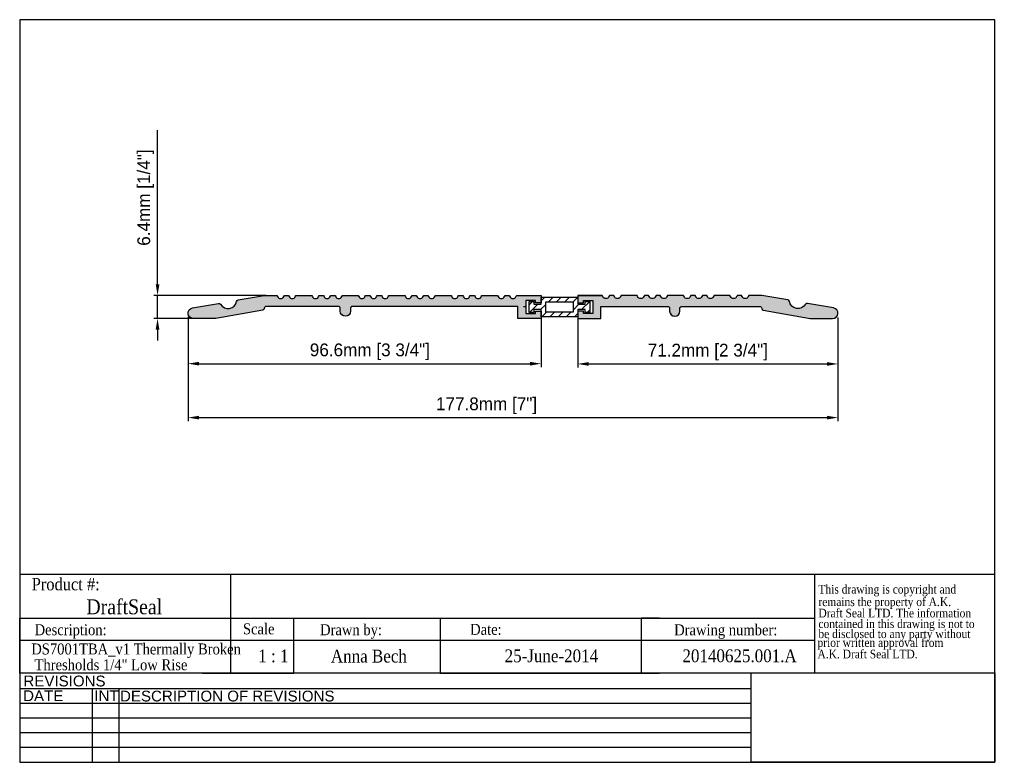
# Model space of a CAD drawing. Header units: millimetres. Extents: x 4405 to 4674, y 2279 to 2482.
import ezdxf
from ezdxf.enums import TextEntityAlignment as Align

# ---------------------------------------------------------------- set-up
doc = ezdxf.new("R2010")
doc.units = ezdxf.units.MM
doc.layers.add('AM_5', color=3, linetype='Continuous', lineweight=25)
doc.layers.add('BORDER', color=7, linetype='Continuous', lineweight=25)
doc.layers.add('FRAME', color=7, linetype='Continuous')
doc.styles.add('DS GROUP', font='arial.ttf')
doc.styles.add('TAG', font='GARA.TTF')
doc.dimstyles.new('AM_ISO$0', dxfattribs={"dimtxt": 1.5, "dimasz": 1.5, "dimexe": 1, "dimexo": 1, "dimgap": 1.5, "dimtad": 1, "dimdec": 0, "dimdsep": 46, "dimtxsty": 'Standard', "dimcen": 0, "dimclrd": 256, "dimclre": 256, "dimclrt": 2, "dimadec": 0, "dimazin": 2, "dimtp": 0.1, "dimtm": 0.1, "dimtfac": 0.71, "dimtdec": 0, "dimtmove": 0, "dimatfit": 3, "dimfxl": 1, "dimlwd": -1, "dimlwe": -1, "dimarcsym": 1})
picture_1 = doc.add_image_def('image1.bmp', size_in_pixel=(901, 331))

# ---------------------------------------------------------------- blocks, each defined once
blk = doc.blocks.new('A$C08671A0E')
at = {"layer": 'FRAME', "style": 'TAG'}
for s, p in [('This drawing is copyright and', (14.8, -52.3)), ('remains the property of A.K.', (14.8, -101.5)), ('Draft Seal LTD. The information', (14.8, -145.7)), ('contained in this drawing is not to  ', (14.8, -187.4)), ('be disclosed to any party without ', (14.8, -226.7)), (' prior written approval from', (0, -261.2)), (' A.K. Draft Seal LTD.', (0, -306.1))]:
    blk.add_text(s, height=33.819, dxfattribs=at).set_placement(p)
blk = doc.blocks.new('*D4')
at = {"layer": 'AM_5', "linetype": 'ByBlock', "transparency": 16777216}
for p, q in [((4451, 2400.73), (4451, 2386.92)), ((4547.59, 2400.77), (4547.59, 2386.92)), ((4454, 2387.92), (4544.59, 2387.92))]:
    blk.add_line(p, q, dxfattribs=at)
at = {"layer": 'AM_5', "transparency": 16777216}
for points in [[(4454, 2388.42), (4454, 2387.42), (4451, 2387.92)], [(4544.59, 2388.42), (4544.59, 2387.42), (4547.59, 2387.92)]]:
    blk.add_solid(points, dxfattribs=at)
at = {"layer": 'Defpoints', "color": 0, "transparency": 16777216}
for p in [(4451, 2401.73), (4547.59, 2401.77), (4547.59, 2387.92)]:
    blk.add_point(p, dxfattribs=at)
at = {"layer": 'AM_5', "color": 7, "transparency": 16777216, "insert": (4500.76, 2391.17), "char_height": 3.5, "attachment_point": 5}
blk.add_mtext('96.6mm [3 3/4"]', dxfattribs=at)
blk = doc.blocks.new('*D5')
at = {"layer": 'AM_5', "linetype": 'ByBlock', "transparency": 16777216}
for p, q in [((4451, 2400.73), (4451, 2372.16)), ((4628.79, 2400.6), (4628.79, 2372.16)), ((4454, 2373.16), (4625.79, 2373.16))]:
    blk.add_line(p, q, dxfattribs=at)
at = {"layer": 'AM_5', "transparency": 16777216}
for points in [[(4454, 2373.66), (4454, 2372.66), (4451, 2373.16)], [(4625.79, 2373.66), (4625.79, 2372.66), (4628.79, 2373.16)]]:
    blk.add_solid(points, dxfattribs=at)
at = {"layer": 'Defpoints', "color": 0, "transparency": 16777216}
for p in [(4451, 2401.73), (4628.79, 2401.6), (4628.79, 2373.16)]:
    blk.add_point(p, dxfattribs=at)
at = {"layer": 'AM_5', "color": 7, "transparency": 16777216, "insert": (4532.66, 2376.41), "char_height": 3.5, "attachment_point": 5}
blk.add_mtext('177.8mm [7"]', dxfattribs=at)
blk = doc.blocks.new('*D6')
at = {"layer": 'AM_5', "linetype": 'ByBlock', "transparency": 16777216}
for p, q in [((4442.67, 2409.62), (4442.67, 2451.79)), ((4472.35, 2406.62), (4441.67, 2406.62)), ((4442.67, 2400.27), (4442.67, 2406.62)), ((4452.95, 2400.27), (4441.67, 2400.27)), ((4442.67, 2397.27), (4442.67, 2394.27))]:
    blk.add_line(p, q, dxfattribs=at)
at = {"layer": 'AM_5', "transparency": 16777216}
for points in [[(4442.17, 2409.62), (4443.17, 2409.62), (4442.67, 2406.62)], [(4442.17, 2397.27), (4443.17, 2397.27), (4442.67, 2400.27)]]:
    blk.add_solid(points, dxfattribs=at)
at = {"layer": 'Defpoints', "color": 0, "transparency": 16777216}
for p in [(4442.67, 2406.62), (4473.35, 2406.62), (4453.95, 2400.27)]:
    blk.add_point(p, dxfattribs=at)
at = {"layer": 'AM_5', "color": 7, "transparency": 16777216, "insert": (4439.42, 2433.37), "char_height": 3.5, "attachment_point": 5, "rotation": 90}
blk.add_mtext('6.4mm [1/4"]', dxfattribs=at)
blk = doc.blocks.new('*D7')
at = {"layer": 'AM_5', "linetype": 'ByBlock', "transparency": 16777216}
for p, q in [((4557.59, 2400.77), (4557.59, 2386.85)), ((4628.79, 2400.6), (4628.79, 2386.85)), ((4560.59, 2387.85), (4625.79, 2387.85))]:
    blk.add_line(p, q, dxfattribs=at)
at = {"layer": 'AM_5', "transparency": 16777216}
for points in [[(4560.59, 2388.35), (4560.59, 2387.35), (4557.59, 2387.85)], [(4625.79, 2388.35), (4625.79, 2387.35), (4628.79, 2387.85)]]:
    blk.add_solid(points, dxfattribs=at)
at = {"layer": 'Defpoints', "color": 0, "transparency": 16777216}
for p in [(4557.59, 2401.77), (4628.79, 2401.6), (4628.79, 2387.85)]:
    blk.add_point(p, dxfattribs=at)
at = {"layer": 'AM_5', "color": 7, "transparency": 16777216, "insert": (4593.19, 2391.1), "char_height": 3.5, "attachment_point": 5}
blk.add_mtext('71.2mm [2 3/4"]', dxfattribs=at)

msp = doc.modelspace()

# ---------------------------------------------------------------- hatches: boundary and pattern name
h = msp.add_hatch()
h.set_pattern_fill('ANSI31', color=256, scale=0.5)
h.set_pattern_definition([(45, (-130.0225, 982.8295), (-1.122532, 1.122532), [])])
h.paths.add_polyline_path([(4547.59, 2406.12), (4547.59, 2404.2), (4545.56, 2404.2), (4545.56, 2404.95), (4544.29, 2404.95), (4544.29, 2401.95), (4545.56, 2401.95), (4545.56, 2402.7), (4547.59, 2402.7), (4547.59, 2400.77), (4557.59, 2400.77), (4557.59, 2402.7), (4559.63, 2402.7), (4559.63, 2401.95), (4560.9, 2401.95), (4560.9, 2404.95), (4559.63, 2404.95), (4559.63, 2404.2), (4557.59, 2404.2), (4557.59, 2406.12)])
h.paths.add_polyline_path([(4548.86, 2404.85), (4556.32, 2404.85), (4556.32, 2402.04), (4548.86, 2402.04)], flags=16)
at = {"layer": 'BORDER'}
h = msp.add_hatch(color=255, dxfattribs=at)
h.dxf.hatch_style = 1
h.paths.add_polyline_path([(4543.4, 2405.23), (4546.01, 2405.23), (4546.01, 2404.59), (4547.59, 2404.59), (4547.59, 2406.62), (4541.77, 2406.62), (4541.19, 2406.62, 0.310114), (4540.72, 2406.3, -0.686221), (4539.06, 2406.3, 0.310114), (4538.59, 2406.62), (4538.01, 2406.62, 0.310114), (4537.54, 2406.3, -0.686221), (4535.88, 2406.3, 0.310114), (4535.41, 2406.62), (4531.66, 2406.62, 0.310114), (4531.19, 2406.3, -0.686221), (4529.53, 2406.3, 0.310114), (4529.06, 2406.62), (4528.48, 2406.62, 0.310114), (4528.01, 2406.3, -0.686221), (4526.35, 2406.3, 0.310114), (4525.88, 2406.62), (4525.3, 2406.62, 0.310114), (4524.83, 2406.3, -0.686221), (4523.17, 2406.3, 0.310114), (4522.7, 2406.62), (4518.95, 2406.62, 0.310114), (4518.48, 2406.3, -0.686221), (4516.82, 2406.3, 0.310114), (4516.35, 2406.62), (4515.77, 2406.62, 0.310114), (4515.3, 2406.3, -0.686221), (4513.64, 2406.3, 0.310114), (4513.17, 2406.62), (4512.59, 2406.62, 0.310114), (4512.12, 2406.3, -0.686221), (4510.46, 2406.3, 0.310114), (4509.99, 2406.62), (4506.24, 2406.62, 0.310114), (4505.77, 2406.3, -0.686221), (4504.11, 2406.3, 0.310114), (4503.64, 2406.62), (4503.06, 2406.62, 0.310114), (4502.59, 2406.3, -0.686221), (4500.93, 2406.3, 0.310114), (4500.46, 2406.62), (4499.88, 2406.62, 0.310114), (4499.41, 2406.3, -0.686221), (4497.75, 2406.3, 0.310114), (4497.28, 2406.62), (4493.53, 2406.62, 0.310114), (4493.06, 2406.3, -0.686221), (4491.4, 2406.3, 0.310114), (4490.93, 2406.62), (4490.35, 2406.62, 0.310114), (4489.88, 2406.3, -0.686221), (4488.22, 2406.3, 0.310114), (4487.75, 2406.62), (4487.17, 2406.62, 0.310114), (4486.7, 2406.3, -0.686221), (4485.04, 2406.3, 0.310114), (4484.57, 2406.62), (4480.82, 2406.62, 0.310114), (4480.35, 2406.3, -0.686221), (4478.69, 2406.3, 0.310114), (4478.22, 2406.62), (4477.64, 2406.62, 0.310114), (4477.17, 2406.3, -0.686221), (4475.51, 2406.3, 0.310114), (4475.04, 2406.62), (4471.89, 2406.62, 0.043661), (4471.81, 2406.62), (4464.69, 2405.36, 0.313115), (4464.29, 2404.96, -0.694299), (4459.88, 2404.18, 0.313115), (4459.36, 2404.42), (4452.2, 2403.16, 0.916331), (4452.45, 2400.27), (4458.48, 2400.27, 0.043661), (4458.57, 2400.28), (4471.44, 2402.55, 0.373075), (4471.85, 2403.06, -0.423388), (4472.35, 2403.57), (4492.15, 2403.57, -0.414214), (4492.65, 2403.07), (4492.65, 2402.31, 1), (4495.45, 2402.31), (4495.45, 2403.07, -0.414214), (4495.95, 2403.57), (4541.24, 2403.57), (4541.24, 2400.27), (4547.59, 2400.27), (4547.59, 2402.31), (4546.01, 2402.31), (4546.01, 2401.67), (4543.4, 2401.67)])
h.paths.add_polyline_path([(4607.99, 2406.62, 0.043661), (4607.9, 2406.62), (4604.73, 2406.62, 0.310114), (4604.26, 2406.3, -0.686221), (4602.6, 2406.3, 0.310114), (4602.14, 2406.62), (4601.55, 2406.62, 0.310114), (4601.08, 2406.3, -0.686221), (4599.42, 2406.3, 0.310114), (4598.96, 2406.62), (4595.2, 2406.62, 0.310114), (4594.73, 2406.3, -0.686221), (4593.07, 2406.3, 0.310114), (4592.61, 2406.62), (4592.02, 2406.62, 0.310114), (4591.55, 2406.3, -0.686221), (4589.89, 2406.3, 0.310114), (4589.43, 2406.62), (4588.84, 2406.62, 0.310114), (4588.37, 2406.3, -0.686221), (4586.71, 2406.3, 0.310114), (4586.25, 2406.62), (4582.49, 2406.62, 0.310114), (4582.02, 2406.3, -0.686221), (4580.36, 2406.3, 0.310114), (4579.9, 2406.62), (4579.31, 2406.62, 0.310114), (4578.84, 2406.3, -0.686221), (4577.18, 2406.3, 0.310114), (4576.72, 2406.62), (4576.13, 2406.62, 0.310114), (4575.66, 2406.3, -0.686221), (4574, 2406.3, 0.310114), (4573.54, 2406.62), (4569.78, 2406.62, 0.310114), (4569.31, 2406.3, -0.686221), (4567.65, 2406.3, 0.310114), (4567.19, 2406.62), (4566.6, 2406.62, 0.310114), (4566.13, 2406.3, -0.686221), (4564.47, 2406.3, 0.310114), (4564.01, 2406.62), (4557.59, 2406.62), (4557.59, 2404.59), (4559.18, 2404.59), (4559.18, 2405.23), (4561.78, 2405.23), (4561.78, 2401.67), (4559.18, 2401.67), (4559.18, 2402.31), (4557.59, 2402.31), (4557.59, 2400.27), (4563.94, 2400.27), (4563.94, 2403.57), (4582.24, 2403.57, -0.414214), (4582.74, 2403.07), (4582.74, 2402.29, 1), (4585.54, 2402.29), (4585.54, 2403.07, -0.414214), (4586.04, 2403.57), (4607.44, 2403.57, -0.414214), (4607.94, 2403.07), (4607.94, 2403.04, 0.36397), (4608.36, 2402.55), (4621.22, 2400.28, 0.043661), (4621.31, 2400.27), (4627.34, 2400.27, 0.916331), (4627.59, 2403.16), (4620.43, 2404.42, 0.313115), (4619.92, 2404.18, -0.694299), (4615.51, 2404.96, 0.313115), (4615.1, 2405.36)])

# ---------------------------------------------------------------- linework, layer by layer
for p, q in [((4404.96, 2330.32), (4622.41, 2330.32)), ((4462.59, 2330.32), (4462.59, 2318.27)), ((4622.41, 2330.32), (4622.41, 2303.27)), ((4404.96, 2303.27), (4404.96, 2318.27)), ((4404.96, 2318.27), (4622.41, 2318.27)), ((4404.96, 2318.27), (4404.96, 2313.27)), ((4404.96, 2318.27), (4404.96, 2312.27)), ((4404.96, 2318.27), (4454.96, 2318.27)), ((4462.59, 2318.27), (4462.59, 2303.27)), ((4479.96, 2303.27), (4479.96, 2318.27)), ((4479.96, 2318.27), (4519.96, 2318.27)), ((4519.96, 2318.27), (4519.96, 2303.27)), ((4579.96, 2318.27), (4574.96, 2318.27)), ((4574.96, 2318.27), (4574.96, 2303.27)), ((4404.96, 2312.27), (4404.96, 2313.77)), ((4404.96, 2312.27), (4622.41, 2312.27)), ((4404.96, 2303.27), (4404.96, 2306.27)), ((4454.96, 2303.27), (4479.96, 2303.27)), ((4519.96, 2303.27), (4579.96, 2303.27))]:
    msp.add_line(p, q)
msp.add_lwpolyline([(4512.59, 2406.62), (4513.17, 2406.62, -0.310114), (4513.64, 2406.3, 0.686221), (4515.3, 2406.3, -0.310114), (4515.77, 2406.62), (4516.35, 2406.62, -0.310114), (4516.82, 2406.3, 0.686221), (4518.48, 2406.3, -0.310114), (4518.95, 2406.62), (4522.7, 2406.62, -0.310114), (4523.17, 2406.3, 0.686221), (4524.83, 2406.3, -0.310114), (4525.3, 2406.62), (4525.88, 2406.62, -0.310114), (4526.35, 2406.3, 0.686221), (4528.01, 2406.3, -0.310114), (4528.48, 2406.62), (4529.06, 2406.62, -0.310114), (4529.53, 2406.3, 0.686221), (4531.19, 2406.3, -0.310114), (4531.66, 2406.62), (4535.41, 2406.62, -0.310114), (4535.88, 2406.3, 0.686221), (4537.54, 2406.3, -0.310114), (4538.01, 2406.62), (4538.59, 2406.62, -0.310114), (4539.06, 2406.3, 0.686221), (4540.72, 2406.3, -0.310114), (4541.19, 2406.62), (4541.77, 2406.62), (4547.59, 2406.62), (4547.59, 2404.59), (4546.01, 2404.59), (4546.01, 2405.23), (4543.4, 2405.23), (4543.4, 2401.67), (4546.01, 2401.67), (4546.01, 2402.31), (4547.59, 2402.31), (4547.59, 2400.27), (4547.59, 2400.27), (4541.24, 2400.27), (4541.24, 2403.57), (4495.95, 2403.57, 0.414214), (4495.45, 2403.07), (4495.45, 2402.31, -1), (4492.65, 2402.31), (4492.65, 2403.07, 0.414214), (4492.15, 2403.57), (4472.35, 2403.57, 0.414214), (4471.85, 2403.07), (4471.85, 2403.04, -0.36397), (4471.44, 2402.55), (4458.57, 2400.28, -0.043661), (4458.48, 2400.27), (4452.45, 2400.27, -0.916331), (4452.2, 2403.16), (4459.36, 2404.42, -0.313115), (4459.88, 2404.18, 0.694299), (4464.29, 2404.96, -0.313115), (4464.69, 2405.36), (4471.81, 2406.62, -0.043661), (4471.89, 2406.62), (4475.04, 2406.62, -0.310114), (4475.51, 2406.3, 0.686221), (4477.17, 2406.3, -0.310114), (4477.64, 2406.62), (4478.22, 2406.62, -0.310114), (4478.69, 2406.3, 0.686221), (4480.35, 2406.3, -0.310114), (4480.82, 2406.62), (4484.57, 2406.62, -0.310114), (4485.04, 2406.3, 0.686221), (4486.7, 2406.3, -0.310114), (4487.17, 2406.62), (4487.75, 2406.62, -0.310114), (4488.22, 2406.3, 0.686221), (4489.88, 2406.3, -0.310114), (4490.35, 2406.62), (4490.93, 2406.62, -0.310114), (4491.4, 2406.3, 0.686221), (4493.06, 2406.3, -0.310114), (4493.53, 2406.62), (4497.28, 2406.62, -0.310114), (4497.75, 2406.3, 0.686221), (4499.41, 2406.3, -0.310114), (4499.88, 2406.62), (4500.46, 2406.62, -0.310114), (4500.93, 2406.3, 0.686221), (4502.59, 2406.3, -0.310114), (4503.06, 2406.62), (4503.64, 2406.62, -0.310114), (4504.11, 2406.3, 0.686221), (4505.77, 2406.3, -0.310114), (4506.24, 2406.62), (4509.99, 2406.62, -0.310114), (4510.46, 2406.3, 0.686221), (4512.12, 2406.3, -0.310114)], format="xyb", close=True)
at = {"color": 2}
for points in [[(4559.63, 2402.7), (4557.59, 2402.7), (4557.59, 2400.77), (4547.59, 2400.77), (4547.59, 2402.7), (4545.56, 2402.7), (4545.56, 2401.95), (4544.29, 2401.95), (4544.29, 2404.95), (4545.56, 2404.95), (4545.56, 2404.2), (4547.59, 2404.2), (4547.59, 2406.12), (4557.59, 2406.12), (4557.59, 2404.2), (4559.63, 2404.2), (4559.63, 2404.95), (4560.9, 2404.95), (4560.9, 2401.95), (4559.63, 2401.95)], [(4548.86, 2404.85), (4556.32, 2404.85), (4556.32, 2402.04), (4548.86, 2402.04)]]:
    msp.add_lwpolyline(points, close=True, dxfattribs=at)
at = {"color": 7}
msp.add_lwpolyline([(4557.59, 2406.62), (4564.01, 2406.62), (4557.59, 2406.62), (4557.59, 2404.59), (4559.18, 2404.59), (4559.18, 2405.23), (4561.78, 2405.23), (4561.78, 2401.67), (4559.18, 2401.67), (4559.18, 2402.31), (4557.59, 2402.31), (4557.59, 2400.27), (4557.59, 2400.27), (4563.94, 2400.27), (4563.94, 2403.57), (4582.24, 2403.57, -0.414214), (4582.74, 2403.07), (4582.74, 2402.29, 1), (4585.54, 2402.29), (4585.54, 2403.07, -0.414214), (4586.04, 2403.57), (4607.44, 2403.57, -0.414214), (4607.94, 2403.07), (4607.94, 2403.04, 0.36397), (4608.36, 2402.55), (4621.22, 2400.28, 0.043661), (4621.31, 2400.27), (4627.34, 2400.27, 0.916331), (4627.59, 2403.16), (4620.43, 2404.42, 0.313115), (4619.92, 2404.18, -0.694299), (4615.51, 2404.96, 0.313115), (4615.1, 2405.36), (4607.99, 2406.62, 0.043661), (4607.9, 2406.62), (4604.73, 2406.62, 0.310114), (4604.26, 2406.3, -0.686221), (4602.6, 2406.3, 0.310114), (4602.14, 2406.62), (4601.55, 2406.62, 0.310114), (4601.08, 2406.3, -0.686221), (4599.42, 2406.3, 0.310114), (4598.96, 2406.62), (4595.2, 2406.62, 0.310114), (4594.73, 2406.3, -0.686221), (4593.07, 2406.3, 0.310114), (4592.61, 2406.62), (4592.02, 2406.62, 0.310114), (4591.55, 2406.3, -0.686221), (4589.89, 2406.3, 0.310114), (4589.43, 2406.62), (4588.84, 2406.62, 0.310114), (4588.37, 2406.3, -0.686221), (4586.71, 2406.3, 0.310114), (4586.25, 2406.62), (4582.49, 2406.62, 0.310114), (4582.02, 2406.3, -0.686221), (4580.36, 2406.3, 0.310114), (4579.9, 2406.62), (4579.31, 2406.62, 0.310114), (4578.84, 2406.3, -0.686221), (4577.18, 2406.3, 0.310114), (4576.72, 2406.62), (4576.13, 2406.62, 0.310114), (4575.66, 2406.3, -0.686221), (4574, 2406.3, 0.310114), (4573.54, 2406.62), (4569.78, 2406.62, 0.310114), (4569.31, 2406.3, -0.686221), (4567.65, 2406.3, 0.310114), (4567.19, 2406.62), (4566.6, 2406.62, 0.310114), (4566.13, 2406.3, -0.686221), (4564.47, 2406.3, 0.310114), (4564.01, 2406.62)], format="xyb", dxfattribs=at)
at = {"layer": 'BORDER'}
for p, q in [((4404.96, 2482.04), (4404.96, 2278.84)), ((4671.66, 2482.04), (4404.96, 2482.04)), ((4671.66, 2278.84), (4671.66, 2482.04)), ((4543.4, 2403.45), (4542.76, 2403.45)), ((4543.4, 2403.45), (4542.85, 2403.45)), ((4622.41, 2330.32), (4671.66, 2330.32)), ((4671.66, 2303.27), (4404.96, 2303.27)), ((4605.04, 2298.96), (4404.96, 2298.96)), ((4424.83, 2298.96), (4424.83, 2278.84)), ((4432.05, 2298.96), (4432.05, 2278.84)), ((4605.04, 2294.94), (4404.96, 2294.94)), ((4605.04, 2290.91), (4404.96, 2290.91)), ((4605.04, 2286.89), (4404.96, 2286.89)), ((4605.04, 2282.87), (4404.96, 2282.87)), ((4404.96, 2278.84), (4671.66, 2278.84))]:
    msp.add_line(p, q, dxfattribs=at)
at = {"layer": 'FRAME', "color": 1}
for q in [(4605.04, 2303.28), (4605.04, 2303.27)]:
    msp.add_line((4605.04, 2278.84), q, dxfattribs=at)

# ---------------------------------------------------------------- block references
at = {"xscale": 0.06987750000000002, "yscale": 0.06987750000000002, "zscale": 0.06987750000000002}
msp.add_blockref('A$C08671A0E', (4622.41, 2328.68), dxfattribs=at)

# ---------------------------------------------------------------- texts
at = {"layer": 'BORDER', "attachment_point": 2, "style": 'DS GROUP'}
for s, width, insert, char_height in [('REVISIONS', 20.3868, (4417.22, 2302.57), 2.953), ('DATE', 20.3868, (4411.4, 2298.53), 2.953), ('INT', 20.3868, (4428.7, 2298.53), 2.953), ('DESCRIPTION OF REVISIONS', 103.8609, (4461.74, 2298.45), 2.9531)]:
    msp.add_mtext_dynamic_manual_height_columns(s, width=width, gutter_width=7.5, heights=[0], dxfattribs=dict(at, insert=insert, char_height=char_height))
at = {"layer": 'FRAME', "style": 'TAG'}
for s, height, p in [('Product #:', 3.382, (4417.55, 2327.66)), ('DraftSeal ', 4.069, (4434.24, 2321.52)), ('Description:', 3, (4418.89, 2314.65)), ('Drawn by:', 3, (4495.59, 2314.72)), ('Date:', 3, (4532.49, 2315.2)), ('Drawing number:', 3, (4598.1, 2314.69)), ('1 : 1', 3.5, (4474.36, 2307.93)), ('Anna Bech', 3.5, (4500.48, 2307.98)), ('25-June-2014', 3.5, (4550.4, 2307.98)), ('20140625.001.A', 3.5, (4601.88, 2307.98))]:
    msp.add_text(s, height=height, dxfattribs=at).set_placement(p, align=Align.MIDDLE)
msp.add_text('Scale', height=3, dxfattribs=at).set_placement((4466.03, 2313.86))
for s, p in [('DS7001TBA_v1 Thermally Broken ', (4437.3, 2308.36)), ('Thresholds 1/4" Low Rise', (4429.93, 2304.04))]:
    msp.add_text(s, height=3, dxfattribs=at).set_placement(p, align=Align.CENTER)

# ---------------------------------------------------------------- dimensions: what is measured, and where the dimension line sits
at = {"layer": 'AM_5'}
dim = msp.add_linear_dim(base=(4442.66768081, 2406.62407566), p1=(4453.95214635, 2400.27407566), p2=(4473.34840105, 2406.62407566), angle=90, dimstyle='AM_ISO$0', override={"dimtxt": 3.5, "dimasz": 3, "dimdec": 1, "dimpost": '<>mm', "dimclrt": 7}, dxfattribs=at)
dim.commit()
dim.dimension.update_dxf_attribs({"geometry": '*D6', "text_midpoint": (4442.66768081, 2433.37407566), "dimtype": 160})
for base, p1, p2, picture, middle in [((4547.59, 2387.92), (4451, 2401.73), (4547.59, 2401.77), '*D4', (4500.76, 2387.92)), ((4628.79, 2373.16), (4451, 2401.73), (4628.79, 2401.6), '*D5', (4532.66, 2373.16)), ((4628.79, 2387.85), (4557.59, 2401.77), (4628.79, 2401.6), '*D7', (4593.19, 2387.85))]:
    dim = msp.add_linear_dim(base=base, p1=p1, p2=p2, dimstyle='AM_ISO$0', override={"dimtxt": 3.5, "dimasz": 3, "dimdec": 1, "dimpost": '<>mm', "dimclrt": 7}, dxfattribs=at)
    dim.commit()
    dim.dimension.update_dxf_attribs({"geometry": picture, "text_midpoint": middle, "dimtype": 160})

# ---------------------------------------------------------------- pictures from other files: only their frames are drawn
image = msp.add_image(picture_1, insert=(4605.04, 2278.84), size_in_units=(66.62, 24.47))
image.dxf.flags = 7

doc.saveas('drawing.dxf')
